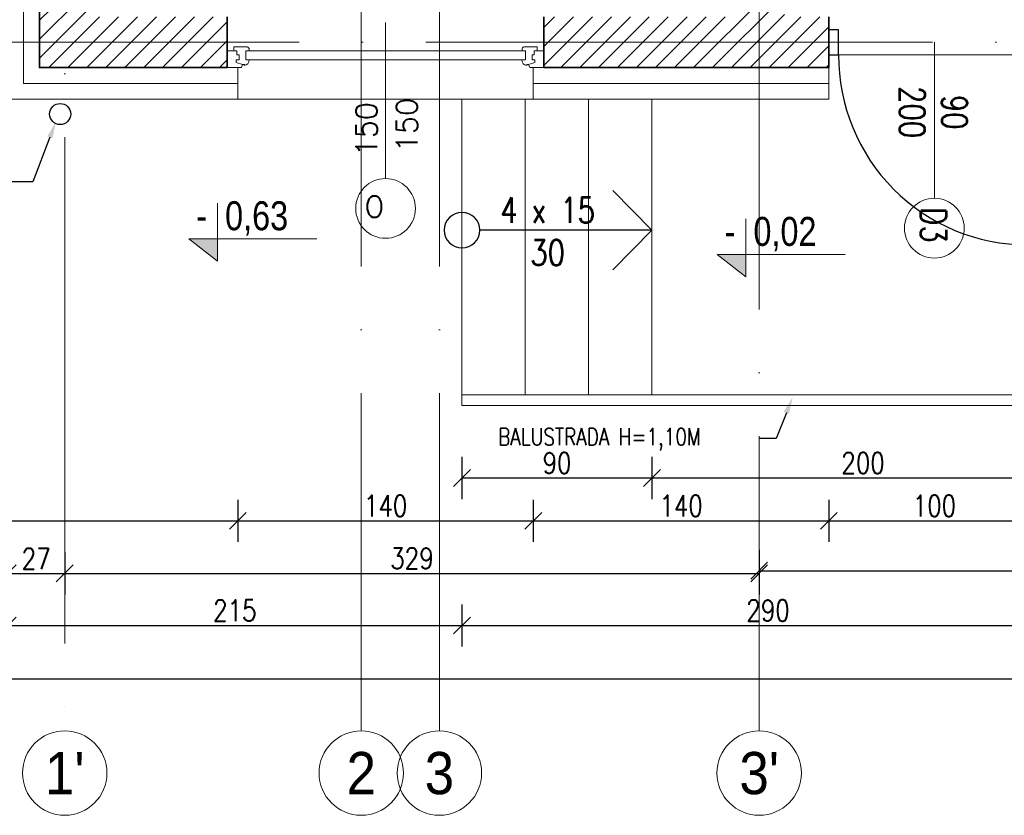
# Model space of a CAD drawing. Header units: millimetres. Extents: x -66901 to 936319, y -323998 to 488548.
# Tile 31 of 84: x 734706 to 739370, y 66440 to 70209. Entities that reach past the tile are written whole.
import ezdxf
from ezdxf import colors
from ezdxf.entities.mleader import LeaderData, LeaderLine
from ezdxf.enums import TextEntityAlignment as Align
from ezdxf.math import Vec2, Vec3

# ---------------------------------------------------------------- set-up
doc = ezdxf.new("R2010")
doc.units = ezdxf.units.MM
doc.header["$LTSCALE"] = 5
doc.header["$MEASUREMENT"] = 0
doc.linetypes.add('ACAD_ISO04W100', pattern=[30, 24, -3, 0, -3])
doc.linetypes.add('Osie$0$CONTINOUS', pattern=[0])
for name, color, linetype, lineweight, true_color in [('A_DZIAŁOWA_PROJEKTOWANE', 7, 'Continuous', 18, 0x007cb0), ('A_HATCH_PROJEKTOWANE', 7, 'Continuous', 9, 0x0089b6), ('A_IZOLEACJA TERMI_PROJEKTOWANA', 7, 'Continuous', 15, 0x6093ac), ('A_ŚCIANY NOWOPROJEKTOWANE', 140, 'Continuous', 35, 0x00bfff)]:
    doc.layers.add(name, color=color, linetype=linetype, lineweight=lineweight, true_color=true_color)
for name, color, linetype, lineweight in [('A_OPISY', 44, 'Continuous', 9), ('A_OSIE KONSTRUKCYJNE', 150, 'ACAD_ISO04W100', 5), ('A_STOLARKA OKIENNA', 141, 'Continuous', 15), ('A_TEKST', 7, 'Continuous', 15), ('A_WIDOK', 141, 'Continuous', 13), ('A_WYMIAROWANIE', 7, 'Continuous', 9)]:
    doc.layers.add(name, color=color, linetype=linetype, lineweight=lineweight)
for name, color, linetype in [('A_RYNNY', 71, 'Continuous'), ('AA OPISY', 40, 'Continuous'), ('K-S$UPY', 4, 'Continuous')]:
    doc.layers.add(name, color=color, linetype=linetype)
doc.styles.add('APLUS', font='arial.ttf', dxfattribs={"width": 0.6})
doc.styles.add('DEMIURG_100_opisy', font='arial.ttf', dxfattribs={"width": 0.9, "height": 20})
doc.styles.get("Standard").update_dxf_attribs({"font": 'simplex.shx', "width": 0.8})
doc.linetypes.add('BATTING', pattern='A,0.0001,-0.1,[134,ltypeshp.shx,S=0.1,R=0,X=-0.1,Y=0],-0.2,[134,ltypeshp.shx,S=0.1,R=180,X=0.1,Y=0],-0.1', length=0.4001)
doc.dimstyles.new('1 do 100', dxfattribs={"dimtxt": 10, "dimasz": 8, "dimexe": 10, "dimexo": 10, "dimgap": 2, "dimtad": 1, "dimdec": 0, "dimtxsty": 'Standard', "dimblk": 'OBLIQUE', "dimcen": 2.5, "dimadec": 0, "dimazin": 0, "dimtfac": 1, "dimtdec": 0, "dimtmove": 0, "dimatfit": 3, "dimldrblk": 'OBLIQUE', "dimfxl": 10, "dimfxlon": 1, "dimarcsym": 0})

# ---------------------------------------------------------------- blocks, each defined once
blk = doc.blocks.new('*U252')
at = {"layer": 'AA OPISY'}
for q in [(-73.53, 18.82), (-136.57, 0), (-73.53, -18.82)]:
    blk.add_line((-55, 0), q, dxfattribs=at)
blk.add_circle((-145, 0), 8.43, dxfattribs=at)
blk = doc.blocks.new('*U171')
blk.add_hatch(color=256).paths.add_polyline_path([(0, 0.1532), (-0.198, 0.1532), (0, 0)])
blk.add_line((0, 0.1532), (0, 0.4))
blk.add_lwpolyline([(0, 0.1532), (0, 0), (-0.198, 0.1532), (0.6852, 0.1532)])
at = {"style": 'APLUS', "width": 0.8}
blk.add_attdef('%%P_0.00', text='', height=0.2, dxfattribs=at).set_placement((-0.1457, 0.1532), align=Align.BOTTOM_LEFT)
blk = doc.blocks.new('*U600')
for p, q in [((125.92, 0), (125.92, -8)), ((125.92, 0), (132.61, 0)), ((125.92, 0), (125.92, -8)), ((132.61, 0), (133.18, -1.55)), ((269.24, 0), (268.66, -1.55)), ((275.92, 0), (269.24, 0)), ((275.92, 0), (275.92, -8)), ((130.16, -2.4), (133.18, -1.55)), ((130.16, -3.73), (130.16, -2.4)), ((131.54, -3.73), (130.16, -3.73)), ((131.54, -6.06), (131.54, -3.73)), ((133.18, -1.55), (134.03, -1.55)), ((134.03, -1.55), (133.93, -1.01)), ((134.67, -7.98), (134.67, -3.66)), ((134.67, -3.66), (136.3, -3.66)), ((267.17, -3.66), (265.54, -3.66)), ((267.17, -7.98), (267.17, -3.66)), ((267.81, -1.55), (267.91, -1.01)), ((268.66, -1.55), (267.81, -1.55)), ((271.69, -2.4), (268.66, -1.55)), ((270.31, -6.06), (270.31, -3.73)), ((270.31, -3.73), (271.69, -3.73)), ((271.69, -3.73), (271.69, -2.4)), ((125.92, -8), (129.12, -8)), ((129.12, -8), (129.12, -9.92)), ((129.12, -8), (130.51, -8)), ((130.51, -8), (130.51, -6.06)), ((130.51, -6.06), (131.54, -6.06)), ((136.26, -7.98), (134.67, -7.98)), ((136.26, -9.03), (136.26, -7.98)), ((265.59, -9.03), (265.59, -7.98)), ((265.59, -7.98), (267.17, -7.98)), ((271.33, -6.06), (270.31, -6.06)), ((271.33, -8), (271.33, -6.06)), ((272.72, -8), (271.33, -8)), ((275.92, -8), (272.72, -8)), ((272.72, -8), (272.72, -9.92)), ((129.12, -9.92), (134.98, -9.92)), ((272.72, -9.92), (266.87, -9.92))]:
    blk.add_line(p, q)
blk.add_lwpolyline([(134.67, -3.66), (267.17, -3.66), (267.17, -7.98), (134.67, -7.98)], close=True)
for centre, radius, start, end in [((133.79, -3.52), 2.51, 356.8105, 86.8105), ((268.05, -3.52), 2.51, 93.1895, 183.1895), ((134.89, -8.42), 1.5, 273.3553, 335.6854), ((266.95, -8.42), 1.5, 204.3146, 266.6447)]:
    blk.add_arc(centre, radius, start, end)
blk = doc.blocks.new('WARTOŚĆ')
at = {"layer": 'A_OPISY'}
blk.add_line((0, 0), (0, 73.97), dxfattribs=at)
blk.add_circle((0, 88.12), 14.15, dxfattribs=at)
blk.add_attdef('OZ', (-9.99, 82.42), '', height=10, dxfattribs=at)
for tag, p in [('S', (-4.03, 32.64)), ('H', (15.09, 32.64))]:
    blk.add_attdef(tag, p, '', height=10, rotation=90, dxfattribs=at)
blk = doc.blocks.new('OSI')
at = {"layer": 'A_OSIE KONSTRUKCYJNE', "ltscale": 2}
for p, q in [((17182.53, 22227.01), (17182.53, 19966.92)), ((17219.53, 22227.01), (17219.53, 19966.92)), ((17371.03, 20706.5), (17371.03, 19966.92)), ((17042.03, 20548.25), (17042.03, 19966.92)), ((16013.11, 20293.12), (19027.17, 20293.12))]:
    blk.add_line(p, q, dxfattribs=at)
at = {"layer": 'A_OSIE KONSTRUKCYJNE', "linetype": 'Continuous'}
for centre in [(17042.03, 19946.92), (17182.53, 19946.92), (17219.53, 19946.92), (17371.03, 19946.92)]:
    blk.add_circle(centre, 20, dxfattribs=at)
at = {"layer": 'A_OSIE KONSTRUKCYJNE', "linetype": 'Osie$0$CONTINOUS', "style": 'DEMIURG_100_opisy', "width": 0.9}
for s, p in [("1'", (17042.03, 19946.92)), ('2', (17182.53, 19946.92)), ('3', (17219.53, 19946.92)), ("3'", (17371.03, 19946.92))]:
    blk.add_text(s, height=20, dxfattribs=at).set_placement(p, align=Align.MIDDLE_CENTER)
blk = doc.blocks.new('_Oblique')
at = {"color": 0, "linetype": 'ByBlock', "lineweight": -2}
blk.add_line((-0.5, -0.5), (0.5, 0.5), dxfattribs=at)
blk = doc.blocks.new('*D447')
at = {"layer": 'A_WYMIAROWANIE', "color": 0, "lineweight": -2, "ltscale": 2, "transparency": 16777216}
for p, q in [((13812.26, 17700.97), (13812.26, 17680.97)), ((14084.26, 17700.97), (14084.26, 17680.97)), ((13812.26, 17690.97), (14084.26, 17690.97))]:
    blk.add_line(p, q, dxfattribs=at)
at = {"layer": 'Defpoints', "color": 0, "ltscale": 2, "transparency": 16777216}
for p in [(13812.26, 18149.66), (14084.26, 17890.66), (14084.26, 17690.97)]:
    blk.add_point(p, dxfattribs=at)
at = {"layer": 'A_WYMIAROWANIE', "color": 0, "lineweight": -2, "ltscale": 2, "transparency": 16777216, "xscale": 8, "yscale": 8, "zscale": 8, "rotation": 180}
blk.add_blockref('_Oblique', (13812.26, 17690.97), dxfattribs=at)
at = {"layer": 'A_WYMIAROWANIE', "color": 0, "lineweight": -2, "ltscale": 2, "transparency": 16777216, "xscale": 8, "yscale": 8, "zscale": 8}
blk.add_blockref('_Oblique', (14084.26, 17690.97), dxfattribs=at)
at = {"layer": 'A_WYMIAROWANIE', "color": 0, "ltscale": 2, "transparency": 16777216, "insert": (13948.26, 17697.99), "char_height": 10, "attachment_point": 5}
blk.add_mtext('272', dxfattribs=at)
blk = doc.blocks.new('*D448')
at = {"layer": 'A_WYMIAROWANIE', "color": 0, "lineweight": -2, "ltscale": 2, "transparency": 16777216}
for p, q in [((14084.26, 17700.97), (14084.26, 17680.97)), ((14224.26, 17700.97), (14224.26, 17680.97)), ((14084.26, 17690.97), (14224.26, 17690.97))]:
    blk.add_line(p, q, dxfattribs=at)
at = {"layer": 'Defpoints', "color": 0, "ltscale": 2, "transparency": 16777216}
for p in [(14084.26, 17890.66), (14224.26, 17890.66), (14224.26, 17690.97)]:
    blk.add_point(p, dxfattribs=at)
at = {"layer": 'A_WYMIAROWANIE', "color": 0, "lineweight": -2, "ltscale": 2, "transparency": 16777216, "xscale": 8, "yscale": 8, "zscale": 8, "rotation": 180}
blk.add_blockref('_Oblique', (14084.26, 17690.97), dxfattribs=at)
at = {"layer": 'A_WYMIAROWANIE', "color": 0, "lineweight": -2, "ltscale": 2, "transparency": 16777216, "xscale": 8, "yscale": 8, "zscale": 8}
blk.add_blockref('_Oblique', (14224.26, 17690.97), dxfattribs=at)
at = {"layer": 'A_WYMIAROWANIE', "color": 0, "ltscale": 2, "transparency": 16777216, "insert": (14154.26, 17698.07), "char_height": 10, "attachment_point": 5}
blk.add_mtext('140', dxfattribs=at)
blk = doc.blocks.new('*D449')
at = {"layer": 'A_WYMIAROWANIE', "color": 0, "lineweight": -2, "ltscale": 2, "transparency": 16777216}
for p, q in [((14224.26, 17700.97), (14224.26, 17680.97)), ((14364.26, 17700.97), (14364.26, 17680.97)), ((14224.26, 17690.97), (14364.26, 17690.97))]:
    blk.add_line(p, q, dxfattribs=at)
at = {"layer": 'Defpoints', "color": 0, "ltscale": 2, "transparency": 16777216}
for p in [(14224.26, 17890.66), (14364.26, 17890.66), (14364.26, 17690.97)]:
    blk.add_point(p, dxfattribs=at)
at = {"layer": 'A_WYMIAROWANIE', "color": 0, "lineweight": -2, "ltscale": 2, "transparency": 16777216, "xscale": 8, "yscale": 8, "zscale": 8, "rotation": 180}
blk.add_blockref('_Oblique', (14224.26, 17690.97), dxfattribs=at)
at = {"layer": 'A_WYMIAROWANIE', "color": 0, "lineweight": -2, "ltscale": 2, "transparency": 16777216, "xscale": 8, "yscale": 8, "zscale": 8}
blk.add_blockref('_Oblique', (14364.26, 17690.97), dxfattribs=at)
at = {"layer": 'A_WYMIAROWANIE', "color": 0, "ltscale": 2, "transparency": 16777216, "insert": (14294.26, 17698.07), "char_height": 10, "attachment_point": 5}
blk.add_mtext('140', dxfattribs=at)
blk = doc.blocks.new('*D450')
at = {"layer": 'A_WYMIAROWANIE', "color": 0, "lineweight": -2, "ltscale": 2, "transparency": 16777216}
for p, q in [((14364.26, 17700.97), (14364.26, 17680.97)), ((14464.26, 17700.97), (14464.26, 17680.97)), ((14364.26, 17690.97), (14464.26, 17690.97))]:
    blk.add_line(p, q, dxfattribs=at)
at = {"layer": 'Defpoints', "color": 0, "ltscale": 2, "transparency": 16777216}
for p in [(14364.26, 17890.66), (14464.26, 17890.66), (14464.26, 17690.97)]:
    blk.add_point(p, dxfattribs=at)
at = {"layer": 'A_WYMIAROWANIE', "color": 0, "lineweight": -2, "ltscale": 2, "transparency": 16777216, "xscale": 8, "yscale": 8, "zscale": 8, "rotation": 180}
blk.add_blockref('_Oblique', (14364.26, 17690.97), dxfattribs=at)
at = {"layer": 'A_WYMIAROWANIE', "color": 0, "lineweight": -2, "ltscale": 2, "transparency": 16777216, "xscale": 8, "yscale": 8, "zscale": 8}
blk.add_blockref('_Oblique', (14464.26, 17690.97), dxfattribs=at)
at = {"layer": 'A_WYMIAROWANIE', "color": 0, "ltscale": 2, "transparency": 16777216, "insert": (14414.26, 17698.07), "char_height": 10, "attachment_point": 5}
blk.add_mtext('100', dxfattribs=at)
blk = doc.blocks.new('*D458')
at = {"layer": 'A_WYMIAROWANIE', "color": 0, "lineweight": -2, "ltscale": 2, "transparency": 16777216}
for p, q in [((13975.26, 17676.05), (13975.26, 17656.05)), ((14002.26, 17676.05), (14002.26, 17656.05)), ((13975.26, 17666.05), (14002.26, 17666.05))]:
    blk.add_line(p, q, dxfattribs=at)
at = {"layer": 'Defpoints', "color": 0, "ltscale": 2, "transparency": 16777216}
for p in [(13975.26, 17890.66), (14002.26, 17882.12), (14002.26, 17666.05)]:
    blk.add_point(p, dxfattribs=at)
at = {"layer": 'A_WYMIAROWANIE', "color": 0, "lineweight": -2, "ltscale": 2, "transparency": 16777216, "xscale": 8, "yscale": 8, "zscale": 8, "rotation": 180}
blk.add_blockref('_Oblique', (13975.26, 17666.05), dxfattribs=at)
at = {"layer": 'A_WYMIAROWANIE', "color": 0, "lineweight": -2, "ltscale": 2, "transparency": 16777216, "xscale": 8, "yscale": 8, "zscale": 8}
blk.add_blockref('_Oblique', (14002.26, 17666.05), dxfattribs=at)
at = {"layer": 'A_WYMIAROWANIE', "color": 0, "ltscale": 2, "transparency": 16777216, "insert": (13988.76, 17673.07), "char_height": 10, "attachment_point": 5}
blk.add_mtext('27', dxfattribs=at)
blk = doc.blocks.new('*D459')
at = {"layer": 'A_WYMIAROWANIE', "color": 0, "lineweight": -2, "ltscale": 2, "transparency": 16777216}
for p, q in [((14002.26, 17676.05), (14002.26, 17656.05)), ((14331.26, 17676.05), (14331.26, 17656.05)), ((14002.26, 17666.05), (14331.26, 17666.05))]:
    blk.add_line(p, q, dxfattribs=at)
at = {"layer": 'Defpoints', "color": 0, "ltscale": 2, "transparency": 16777216}
for p in [(14331.26, 17961.24), (14002.26, 17882.12), (14331.26, 17666.05)]:
    blk.add_point(p, dxfattribs=at)
at = {"layer": 'A_WYMIAROWANIE', "color": 0, "lineweight": -2, "ltscale": 2, "transparency": 16777216, "xscale": 8, "yscale": 8, "zscale": 8, "rotation": 180}
blk.add_blockref('_Oblique', (14002.26, 17666.05), dxfattribs=at)
at = {"layer": 'A_WYMIAROWANIE', "color": 0, "lineweight": -2, "ltscale": 2, "transparency": 16777216, "xscale": 8, "yscale": 8, "zscale": 8}
blk.add_blockref('_Oblique', (14331.26, 17666.05), dxfattribs=at)
at = {"layer": 'A_WYMIAROWANIE', "color": 0, "ltscale": 2, "transparency": 16777216, "insert": (14166.76, 17673.16), "char_height": 10, "attachment_point": 5}
blk.add_mtext('329', dxfattribs=at)
blk = doc.blocks.new('*D466')
at = {"layer": 'A_WYMIAROWANIE', "color": 0, "lineweight": -2, "ltscale": 2, "transparency": 16777216}
for p, q in [((13975.26, 17651.4), (13975.26, 17631.4)), ((14190.47, 17651.4), (14190.47, 17631.4)), ((13975.26, 17641.4), (14190.47, 17641.4))]:
    blk.add_line(p, q, dxfattribs=at)
at = {"layer": 'Defpoints', "color": 0, "ltscale": 2, "transparency": 16777216}
for p in [(13975.26, 17890.66), (14190.47, 17798.96), (14190.47, 17641.4)]:
    blk.add_point(p, dxfattribs=at)
at = {"layer": 'A_WYMIAROWANIE', "color": 0, "lineweight": -2, "ltscale": 2, "transparency": 16777216, "xscale": 8, "yscale": 8, "zscale": 8, "rotation": 180}
blk.add_blockref('_Oblique', (13975.26, 17641.4), dxfattribs=at)
at = {"layer": 'A_WYMIAROWANIE', "color": 0, "lineweight": -2, "ltscale": 2, "transparency": 16777216, "xscale": 8, "yscale": 8, "zscale": 8}
blk.add_blockref('_Oblique', (14190.47, 17641.4), dxfattribs=at)
at = {"layer": 'A_WYMIAROWANIE', "color": 0, "ltscale": 2, "transparency": 16777216, "insert": (14082.86, 17648.5), "char_height": 10, "attachment_point": 5}
blk.add_mtext('215', dxfattribs=at)
blk = doc.blocks.new('*D467')
at = {"layer": 'A_WYMIAROWANIE', "color": 0, "lineweight": -2, "ltscale": 2, "transparency": 16777216}
for p, q in [((14190.47, 17651.4), (14190.47, 17631.4)), ((14480.47, 17651.4), (14480.47, 17631.4)), ((14190.47, 17641.4), (14480.47, 17641.4))]:
    blk.add_line(p, q, dxfattribs=at)
at = {"layer": 'Defpoints', "color": 0, "ltscale": 2, "transparency": 16777216}
for p in [(14480.47, 17861.31), (14190.47, 17798.96), (14480.47, 17641.4)]:
    blk.add_point(p, dxfattribs=at)
at = {"layer": 'A_WYMIAROWANIE', "color": 0, "lineweight": -2, "ltscale": 2, "transparency": 16777216, "xscale": 8, "yscale": 8, "zscale": 8, "rotation": 180}
blk.add_blockref('_Oblique', (14190.47, 17641.4), dxfattribs=at)
at = {"layer": 'A_WYMIAROWANIE', "color": 0, "lineweight": -2, "ltscale": 2, "transparency": 16777216, "xscale": 8, "yscale": 8, "zscale": 8}
blk.add_blockref('_Oblique', (14480.47, 17641.4), dxfattribs=at)
at = {"layer": 'A_WYMIAROWANIE', "color": 0, "ltscale": 2, "transparency": 16777216, "insert": (14335.47, 17648.5), "char_height": 10, "attachment_point": 5}
blk.add_mtext('290', dxfattribs=at)
blk = doc.blocks.new('*D470')
at = {"layer": 'A_WYMIAROWANIE', "color": 0, "lineweight": -2, "ltscale": 2, "transparency": 16777216}
for p, q in [((13281.26, 17626.09), (13281.26, 17606.09)), ((15776.26, 17626.09), (15776.26, 17606.09)), ((13281.26, 17616.09), (15776.26, 17616.09))]:
    blk.add_line(p, q, dxfattribs=at)
at = {"layer": 'Defpoints', "color": 0, "ltscale": 2, "transparency": 16777216}
for p in [(13281.26, 18149.66), (15776.26, 18149.66), (15776.26, 17616.09)]:
    blk.add_point(p, dxfattribs=at)
at = {"layer": 'A_WYMIAROWANIE', "color": 0, "lineweight": -2, "ltscale": 2, "transparency": 16777216, "xscale": 8, "yscale": 8, "zscale": 8, "rotation": 180}
blk.add_blockref('_Oblique', (13281.26, 17616.09), dxfattribs=at)
at = {"layer": 'A_WYMIAROWANIE', "color": 0, "lineweight": -2, "ltscale": 2, "transparency": 16777216, "xscale": 8, "yscale": 8, "zscale": 8}
blk.add_blockref('_Oblique', (15776.26, 17616.09), dxfattribs=at)
at = {"layer": 'A_WYMIAROWANIE', "color": 0, "ltscale": 2, "transparency": 16777216, "insert": (14528.76, 17623.2), "char_height": 10, "attachment_point": 5}
blk.add_mtext('2495', dxfattribs=at)
blk = doc.blocks.new('*D481')
at = {"layer": 'A_WYMIAROWANIE', "color": 0, "lineweight": -2, "ltscale": 2, "transparency": 16777216}
for p, q in [((13069.54, 17890.66), (13049.54, 17890.66)), ((13059.54, 17890.66), (13059.54, 17750.66)), ((13069.54, 17750.66), (13049.54, 17750.66))]:
    blk.add_line(p, q, dxfattribs=at)
at = {"layer": 'Defpoints', "color": 0, "ltscale": 2, "transparency": 16777216}
for p in [(13975.26, 17890.66), (13059.54, 17750.66), (14235.47, 17750.66)]:
    blk.add_point(p, dxfattribs=at)
at = {"layer": 'A_WYMIAROWANIE', "color": 0, "lineweight": -2, "ltscale": 2, "transparency": 16777216, "xscale": 8, "yscale": 8, "zscale": 8}
for p, rotation in [((13059.54, 17890.66), 90), ((13059.54, 17750.66), 270)]:
    blk.add_blockref('_Oblique', p, dxfattribs=dict(at, rotation=rotation))
at = {"layer": 'A_WYMIAROWANIE', "color": 0, "ltscale": 2, "transparency": 16777216, "insert": (13052.44, 17820.66), "char_height": 10, "attachment_point": 5, "rotation": 90}
blk.add_mtext('140', dxfattribs=at)
blk = doc.blocks.new('*D491')
at = {"layer": 'A_WYMIAROWANIE', "color": 0, "lineweight": -2, "ltscale": 2, "transparency": 16777216}
for p, q in [((13044.97, 17890.66), (13024.97, 17890.66)), ((13034.97, 17890.66), (13034.97, 17750.66)), ((13044.97, 17750.66), (13024.97, 17750.66))]:
    blk.add_line(p, q, dxfattribs=at)
at = {"layer": 'Defpoints', "color": 0, "ltscale": 2, "transparency": 16777216}
for p in [(13975.26, 17890.66), (13034.97, 17750.66), (14437.49, 17750.66)]:
    blk.add_point(p, dxfattribs=at)
at = {"layer": 'A_WYMIAROWANIE', "color": 0, "lineweight": -2, "ltscale": 2, "transparency": 16777216, "xscale": 8, "yscale": 8, "zscale": 8}
for p, rotation in [((13034.97, 17890.66), 90), ((13034.97, 17750.66), 270)]:
    blk.add_blockref('_Oblique', p, dxfattribs=dict(at, rotation=rotation))
at = {"layer": 'A_WYMIAROWANIE', "color": 0, "ltscale": 2, "transparency": 16777216, "insert": (13027.87, 17820.66), "char_height": 10, "attachment_point": 5, "rotation": 90}
blk.add_mtext('140', dxfattribs=at)
blk = doc.blocks.new('*D497')
at = {"layer": 'A_WYMIAROWANIE', "color": 0, "lineweight": -2, "ltscale": 2, "transparency": 16777216}
for p, q in [((13020.18, 17890.66), (13000.18, 17890.66)), ((13010.18, 17890.66), (13010.18, 17750.66)), ((13020.18, 17750.66), (13000.18, 17750.66))]:
    blk.add_line(p, q, dxfattribs=at)
at = {"layer": 'Defpoints', "color": 0, "ltscale": 2, "transparency": 16777216}
for p in [(13975.26, 17890.66), (13010.18, 17750.66), (14226.71, 17750.66)]:
    blk.add_point(p, dxfattribs=at)
at = {"layer": 'A_WYMIAROWANIE', "color": 0, "lineweight": -2, "ltscale": 2, "transparency": 16777216, "xscale": 8, "yscale": 8, "zscale": 8}
for p, rotation in [((13010.18, 17890.66), 90), ((13010.18, 17750.66), 270)]:
    blk.add_blockref('_Oblique', p, dxfattribs=dict(at, rotation=rotation))
at = {"layer": 'A_WYMIAROWANIE', "color": 0, "ltscale": 2, "transparency": 16777216, "insert": (13003.07, 17820.66), "char_height": 10, "attachment_point": 5, "rotation": 90}
blk.add_mtext('140', dxfattribs=at)
blk = doc.blocks.new('*D498')
at = {"layer": 'A_WYMIAROWANIE', "color": 0, "lineweight": -2, "ltscale": 2, "transparency": 16777216}
for p, q in [((12994.99, 17890.66), (12974.99, 17890.66)), ((12984.99, 17750.66), (12984.99, 17890.66)), ((12994.99, 17750.66), (12974.99, 17750.66))]:
    blk.add_line(p, q, dxfattribs=at)
at = {"layer": 'Defpoints', "color": 0, "ltscale": 2, "transparency": 16777216}
for p in [(12984.99, 17890.66), (13975.26, 17890.66), (14207.11, 17750.66)]:
    blk.add_point(p, dxfattribs=at)
at = {"layer": 'A_WYMIAROWANIE', "color": 0, "lineweight": -2, "ltscale": 2, "transparency": 16777216, "xscale": 8, "yscale": 8, "zscale": 8}
for p, rotation in [((12984.99, 17890.66), 90), ((12984.99, 17750.66), 270)]:
    blk.add_blockref('_Oblique', p, dxfattribs=dict(at, rotation=rotation))
at = {"layer": 'A_WYMIAROWANIE', "color": 0, "ltscale": 2, "transparency": 16777216, "insert": (12977.88, 17820.66), "char_height": 10, "attachment_point": 5, "rotation": 90}
blk.add_mtext('140', dxfattribs=at)
blk = doc.blocks.new('*D503')
at = {"layer": 'A_WYMIAROWANIE', "color": 0, "lineweight": -2, "ltscale": 2, "transparency": 16777216}
for p, q in [((14500.25, 17890.66), (14520.25, 17890.66)), ((14510.25, 17890.66), (14510.25, 17750.66)), ((14500.25, 17750.66), (14520.25, 17750.66))]:
    blk.add_line(p, q, dxfattribs=at)
at = {"layer": 'Defpoints', "color": 0, "ltscale": 2, "transparency": 16777216}
for p in [(14190.47, 17890.66), (14190.47, 17750.66), (14510.25, 17750.66)]:
    blk.add_point(p, dxfattribs=at)
at = {"layer": 'A_WYMIAROWANIE', "color": 0, "lineweight": -2, "ltscale": 2, "transparency": 16777216, "xscale": 8, "yscale": 8, "zscale": 8}
for p, rotation in [((14510.25, 17890.66), 90), ((14510.25, 17750.66), 270)]:
    blk.add_blockref('_Oblique', p, dxfattribs=dict(at, rotation=rotation))
at = {"layer": 'A_WYMIAROWANIE', "color": 0, "ltscale": 2, "transparency": 16777216, "insert": (14503.14, 17820.66), "char_height": 10, "attachment_point": 5, "rotation": 90}
blk.add_mtext('140', dxfattribs=at)
blk = doc.blocks.new('*D504')
at = {"layer": 'A_WYMIAROWANIE', "color": 0, "lineweight": -2, "ltscale": 2, "transparency": 16777216}
for p, q in [((14190.47, 17721.27), (14190.47, 17701.27)), ((14280.47, 17721.27), (14280.47, 17701.27)), ((14190.47, 17711.27), (14280.47, 17711.27))]:
    blk.add_line(p, q, dxfattribs=at)
at = {"layer": 'Defpoints', "color": 0, "ltscale": 2, "transparency": 16777216}
for p in [(14190.47, 17750.66), (14280.47, 17750.66), (14280.47, 17711.27)]:
    blk.add_point(p, dxfattribs=at)
at = {"layer": 'A_WYMIAROWANIE', "color": 0, "lineweight": -2, "ltscale": 2, "transparency": 16777216, "xscale": 8, "yscale": 8, "zscale": 8, "rotation": 180}
blk.add_blockref('_Oblique', (14190.47, 17711.27), dxfattribs=at)
at = {"layer": 'A_WYMIAROWANIE', "color": 0, "lineweight": -2, "ltscale": 2, "transparency": 16777216, "xscale": 8, "yscale": 8, "zscale": 8}
blk.add_blockref('_Oblique', (14280.47, 17711.27), dxfattribs=at)
at = {"layer": 'A_WYMIAROWANIE', "color": 0, "ltscale": 2, "transparency": 16777216, "insert": (14235.47, 17718.37), "char_height": 10, "attachment_point": 5}
blk.add_mtext('90', dxfattribs=at)
blk = doc.blocks.new('*D505')
at = {"layer": 'A_WYMIAROWANIE', "color": 0, "lineweight": -2, "ltscale": 2, "transparency": 16777216}
for p, q in [((14280.47, 17721.27), (14280.47, 17701.27)), ((14480.47, 17721.27), (14480.47, 17701.27)), ((14280.47, 17711.27), (14480.47, 17711.27))]:
    blk.add_line(p, q, dxfattribs=at)
at = {"layer": 'Defpoints', "color": 0, "ltscale": 2, "transparency": 16777216}
for p in [(14480.47, 17769.42), (14280.47, 17750.66), (14480.47, 17711.27)]:
    blk.add_point(p, dxfattribs=at)
at = {"layer": 'A_WYMIAROWANIE', "color": 0, "lineweight": -2, "ltscale": 2, "transparency": 16777216, "xscale": 8, "yscale": 8, "zscale": 8, "rotation": 180}
blk.add_blockref('_Oblique', (14280.47, 17711.27), dxfattribs=at)
at = {"layer": 'A_WYMIAROWANIE', "color": 0, "lineweight": -2, "ltscale": 2, "transparency": 16777216, "xscale": 8, "yscale": 8, "zscale": 8}
blk.add_blockref('_Oblique', (14480.47, 17711.27), dxfattribs=at)
at = {"layer": 'A_WYMIAROWANIE', "color": 0, "ltscale": 2, "transparency": 16777216, "insert": (14380.47, 17718.37), "char_height": 10, "attachment_point": 5}
blk.add_mtext('200', dxfattribs=at)
blk = doc.blocks.new('*D573')
at = {"layer": 'A_WYMIAROWANIE', "color": 0, "lineweight": -2, "ltscale": 2, "transparency": 16777216}
for p, q in [((14331.26, 17677.3), (14331.26, 17657.3)), ((14915.26, 17677.3), (14915.26, 17657.3)), ((14331.26, 17667.3), (14915.26, 17667.3))]:
    blk.add_line(p, q, dxfattribs=at)
at = {"layer": 'Defpoints', "color": 0, "ltscale": 2, "transparency": 16777216}
for p in [(14331.26, 17866.45), (14915.26, 17866.45), (14915.26, 17667.3)]:
    blk.add_point(p, dxfattribs=at)
at = {"layer": 'A_WYMIAROWANIE', "color": 0, "lineweight": -2, "ltscale": 2, "transparency": 16777216, "xscale": 8, "yscale": 8, "zscale": 8, "rotation": 180}
blk.add_blockref('_Oblique', (14331.26, 17667.3), dxfattribs=at)
at = {"layer": 'A_WYMIAROWANIE', "color": 0, "lineweight": -2, "ltscale": 2, "transparency": 16777216, "xscale": 8, "yscale": 8, "zscale": 8}
blk.add_blockref('_Oblique', (14915.26, 17667.3), dxfattribs=at)
at = {"layer": 'A_WYMIAROWANIE', "color": 0, "ltscale": 2, "transparency": 16777216, "insert": (14623.26, 17674.41), "char_height": 10, "attachment_point": 5}
blk.add_mtext('584', dxfattribs=at)
blk = doc.blocks.new('A$C704C2890')
at = {"layer": 'A_HATCH_PROJEKTOWANE', "ltscale": 2}
h = blk.add_hatch(dxfattribs=at)
h.set_pattern_fill('ANSI31', color=256, scale=2)
h.set_pattern_definition([(45, (-16376.026, -21976.125), (-4.490128, 4.490128), [])])
h.paths.add_polyline_path([(1591, -1283), (1567, -1283), (1567, -1671), (1591, -1671)])
h.paths.add_polyline_path([(1128, -1671), (1128, -1695), (1257.24, -1695), (1257.24, -1671)])
h.paths.add_polyline_path([(893, -1671), (893, -1695), (1028, -1695), (1028, -1671)])
h.paths.add_polyline_path([(1007, -1525), (983, -1525), (983, -1671), (1007, -1671)])
h.paths.add_polyline_path([(1007, -1425), (1007, -1405), (983, -1405), (983, -1425)])
h.paths.add_polyline_path([(1007, -1283), (983, -1283), (983, -1305), (1007, -1305)])
h.paths.add_polyline_path([(678, -1442), (654, -1442), (654, -1695), (743, -1695), (743, -1687), (743, -1671), (678, -1671)])
h.paths.add_polyline_path([(1718, -1695), (1718, -1671), (1257.24, -1671), (1257.24, -1695)])
h.paths.add_polyline_path([(1868, -1671), (1868, -1695), (1982, -1695), (1982, -1455), (1982, -1437), (1958, -1437), (1958, -1455), (1958, -1671)])
at = {"color": 144}
blk.add_lwpolyline([(1028, -1677.04), (1028, -1688.96), (1032.64, -1688.96), (1032.64, -1677.04), (1028, -1677.04)], dxfattribs=at)
blk.add_arc((1122.06, -1689.51), 89.43, 179.6452, 270.0011, dxfattribs=at)
at = {"layer": 'A_DZIAŁOWA_PROJEKTOWANE', "ltscale": 2}
for p, q in [((748, -1695), (743, -1695)), ((888, -1695), (893, -1695)), ((854.21, -1850), (854.21, -1710)), ((884.21, -1850), (884.21, -1710)), ((914.21, -1850), (914.21, -1710)), ((944.21, -1850), (944.21, -1710)), ((944.21, -1850), (854.21, -1850)), ((854.21, -1850), (854.21, -1855)), ((1144.21, -1850), (944.21, -1850)), ((854.21, -1855), (1144.21, -1855))]:
    blk.add_line(p, q, dxfattribs=at)
at = {"layer": 'A_IZOLEACJA TERMI_PROJEKTOWANA', "ltscale": 2}
for p, q in [((748, -1695), (748, -1710)), ((888, -1695), (888, -1710)), ((1028, -1695), (1028, -1710))]:
    blk.add_line(p, q, dxfattribs=at)
for points in [[(639, -1451), (639, -1710), (748, -1710)], [(888, -1710), (1028, -1710)]]:
    blk.add_lwpolyline(points, dxfattribs=at)
at = {"layer": 'A_IZOLEACJA TERMI_PROJEKTOWANA', "linetype": 'BATTING', "ltscale": 18}
for points in [[(646.5, -1451), (646.5, -1702.5), (748, -1702.5)], [(888, -1702.5), (1028, -1702.5)]]:
    blk.add_lwpolyline(points, dxfattribs=at)
at = {"layer": 'A_OPISY', "color": 144, "transparency": 33554559}
blk.add_line((1077.98, -1682.93), (1077.98, -1756.91), dxfattribs=at)
blk.add_circle((1077.98, -1771.06), 14.15, dxfattribs=at)
at = {"layer": 'A_RYNNY'}
blk.add_circle((663.85, -1716.98), 5, dxfattribs=at)
at = {"layer": 'A_WIDOK', "ltscale": 2}
for p, q in [((1028, -1688.96), (1128, -1688.96)), ((748, -1710), (888, -1710))]:
    blk.add_line(p, q, dxfattribs=at)
at = {"layer": 'A_ŚCIANY NOWOPROJEKTOWANE', "ltscale": 2}
for p, q in [((743, -1671), (743, -1695)), ((893, -1671), (893, -1695)), ((1028, -1671), (1028, -1695))]:
    blk.add_line(p, q, dxfattribs=at)
for points in [[(743, -1695), (654, -1695), (654, -1442)], [(1028, -1695), (893, -1695)]]:
    blk.add_lwpolyline(points, dxfattribs=at)
at = {"layer": 'A_OPISY', "color": 144, "transparency": 33554559}
ref = blk.add_blockref('WARTOŚĆ', (818, -1673.58), dxfattribs=dict(at, xscale=-1, rotation=180))
ref.add_attrib('S', '150', (813.97, -1737.02), dxfattribs={"color": 0, "height": 10, "rotation": 90})
ref.add_attrib('H', '150', (833.09, -1735.07), dxfattribs={"color": 0, "height": 10, "rotation": 90})
ref.add_attrib('OZ', 'O', (808.01, -1765.87), dxfattribs={"color": 0, "height": 10})
at = {"layer": 'A_OPISY', "transparency": 33554559, "xscale": -1, "rotation": 180}
blk.add_blockref('*U252', (999.21, -1772), dxfattribs=at)
at = {"layer": 'A_OPISY', "transparency": 33554687, "xscale": 68.67492864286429, "yscale": 68.67492864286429, "zscale": 68.67492864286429, "rotation": 1.435389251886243e-05}
for p, values in [((738.34, -1786.68), {'%%P_0.00': '-  0,63'}), ((988.64, -1794.1), {'%%P_0.00': '-  0,02'})]:
    blk.add_blockref('*U171', p, dxfattribs=at).add_auto_attribs(values)
at = {"layer": 'A_OSIE KONSTRUKCYJNE'}
blk.add_blockref('OSI', (-16376.03, -21976.12), dxfattribs=at)
at = {"layer": 'A_STOLARKA OKIENNA', "transparency": 33554559, "xscale": -1, "rotation": 180}
blk.add_blockref('*U600', (617.08, -1695), dxfattribs=at)
at = {"layer": 'A_OPISY', "color": 144, "transparency": 33554559, "char_height": 12, "width": 44.3905, "attachment_point": 5, "rotation": 270}
for s, insert in [('90\\P200', (1077.53, -1716.09)), ('D3', (1077.53, -1769.56))]:
    blk.add_mtext(s, dxfattribs=dict(at, insert=insert))
at = {"layer": 'A_OPISY'}
for tag, p in [('90+15', (1523.57, -388.18)), ('200', (1523.57, -407.04))]:
    blk.add_attdef(tag, p, '', height=9.86, dxfattribs=at)
blk.add_attdef('OZ', (1572.64, -382.31), '', height=9.86, rotation=270, dxfattribs=at)
at = {"layer": 'A_TEKST', "transparency": 33554559, "insert": (894.77, -1772.6), "char_height": 12, "attachment_point": 5}
blk.add_mtext_dynamic_manual_height_columns('4 x 15\\P\\pxqc;30', width=91.3974, gutter_width=12.5, heights=[39.91], dxfattribs=at)
at = {"layer": 'A_WYMIAROWANIE', "ltscale": 2}
for base, p1, p2, picture, middle in [((2440, -1984.57), (-55, -1451), (2440, -1451), '*D470', (1192.5, -1977.46)), ((1579, -1933.36), (995, -1734.21), (1579, -1734.21), '*D573', (1287, -1926.25)), ((944.21, -1889.39), (854.21, -1850), (944.21, -1850), '*D504', (899.21, -1882.29))]:
    dim = blk.add_linear_dim(base=base, p1=p1, p2=p2, dimstyle='1 do 100', dxfattribs=at)
    dim.commit()
    dim.dimension.update_dxf_attribs({"geometry": picture, "text_midpoint": middle, "insert": (-13336.26, -19600.66)})
for base, p1, p2, picture, middle in [((748, -1909.69), (476, -1451), (748, -1710), '*D447', (612, -1902.67)), ((995, -1934.61), (666, -1718.54), (995, -1639.42), '*D459', (830.5, -1927.5)), ((666, -1934.61), (639, -1710), (666, -1718.54), '*D458', (652.5, -1927.59)), ((854.21, -1959.26), (639, -1710), (854.21, -1801.7), '*D466', (746.6, -1952.16)), ((888, -1909.69), (748, -1710), (888, -1710), '*D448', (818, -1902.59)), ((1028, -1909.69), (888, -1710), (1028, -1710), '*D449', (958, -1902.59)), ((1128, -1909.69), (1028, -1710), (1128, -1710), '*D450', (1078, -1902.59)), ((1144.21, -1959.26), (854.21, -1801.7), (1144.21, -1739.35), '*D467', (999.21, -1952.16)), ((1144.21, -1889.39), (944.21, -1850), (1144.21, -1831.24), '*D505', (1044.21, -1882.29))]:
    dim = blk.add_linear_dim(base=base, p1=p1, p2=p2, dimstyle='1 do 100', override={"dimtmove": 1}, dxfattribs=at)
    dim.commit()
    dim.dimension.update_dxf_attribs({"geometry": picture, "text_midpoint": middle, "insert": (-13336.26, -19600.66)})
for base, p1, p2, picture, middle in [((-351.27, -1710), (870.85, -1850), (639, -1710), '*D498', (-358.38, -1780)), ((1173.99, -1850), (854.21, -1710), (854.21, -1850), '*D503', (1166.88, -1780))]:
    dim = blk.add_linear_dim(base=base, p1=p1, p2=p2, angle=90, dimstyle='1 do 100', dxfattribs=at)
    dim.commit()
    dim.dimension.update_dxf_attribs({"geometry": picture, "text_midpoint": middle, "insert": (-13336.26, -19600.66)})
for base, p2, picture, middle in [((-326.08, -1850), (890.45, -1850), '*D497', (-333.18, -1780)), ((-301.29, -1850), (1101.23, -1850), '*D491', (-308.39, -1780)), ((-276.71, -1850), (899.21, -1850), '*D481', (-283.82, -1780))]:
    dim = blk.add_linear_dim(base=base, p1=(639, -1710), p2=p2, angle=90, dimstyle='1 do 100', override={"dimtmove": 1}, dxfattribs=at)
    dim.commit()
    dim.dimension.update_dxf_attribs({"geometry": picture, "text_midpoint": middle, "insert": (-13336.26, -19600.66)})
at = {"layer": 'A_DZIAŁOWA_PROJEKTOWANE', "ltscale": 2}
ml = blk.add_multileader_mtext('Standard', dxfattribs=at)
ml.set_content('BALUSTRADA H=1,10M', color=256)
ml.set_leader_properties()
ml.build(insert=Vec2(0, 0))
ml.multileader.update_dxf_attribs({"arrow_head_size": 8})
ctx = ml.context
ctx.base_point, ctx.char_height, ctx.arrow_head_size, ctx.plane_origin = Vec3(884.03, -1870.66), 8, 8, Vec3(1260.88, -1959.5)
notes = []
notes.append((ctx, [(0, (1, 1, 0), (1003, -1870.66), (-1, 0), 8, [(0, [(1010.86, -1851.07)], 0, [])])]))
ctx.mtext.insert, ctx.mtext.width, ctx.mtext.defined_height, ctx.mtext.flow_direction = Vec3(871.37, -1865.87), 276.2371, 61.37, 5
at = {"layer": 'A_OPISY'}
ml = blk.add_multileader_mtext('Standard', dxfattribs=at)
ml.set_content('', color=256)
ml.set_leader_properties()
ml.build(insert=Vec2(0, 0))
ml.multileader.update_dxf_attribs({"dogleg_length": 35, "arrow_head_size": 8})
ctx = ml.context
ctx.base_point, ctx.arrow_head_size, ctx.plane_origin = Vec3(611.96, -1749.11), 8, Vec3(701.47, -1726.93)
ctx.text_align_type = 2
notes.append((ctx, [(0, (1, 1, 0), (650.96, -1749.11), (-1, 0), 35, [(0, [(661.83, -1720.52)], 0, [])])]))
ctx.mtext.insert, ctx.mtext.alignment, ctx.mtext.flow_direction = Vec3(613.96, -1747.11), 3, 5
for ctx, leaders in notes:
    for number, flags, end, landing, length, lines in leaders:
        leader = LeaderData()
        leader.index, (leader.has_last_leader_line, leader.has_dogleg_vector, leader.attachment_direction) = number, flags
        leader.last_leader_point, leader.dogleg_vector, leader.dogleg_length = Vec3(end), Vec3(landing), length
        for number, points, colour, breaks in lines:
            line = LeaderLine()
            line.index, line.vertices, line.color, line.breaks = number, Vec3.list(points), colors.encode_raw_color(colour), breaks
            leader.lines.append(line)
        ctx.leaders.append(leader)

msp = doc.modelspace()

# ---------------------------------------------------------------- block references
at = {"layer": 'K-S$UPY', "xscale": 10, "yscale": 10, "zscale": 10}
msp.add_blockref('A$C704C2890', (728259, 86931.848), dxfattribs=at)

doc.saveas('drawing.dxf')
